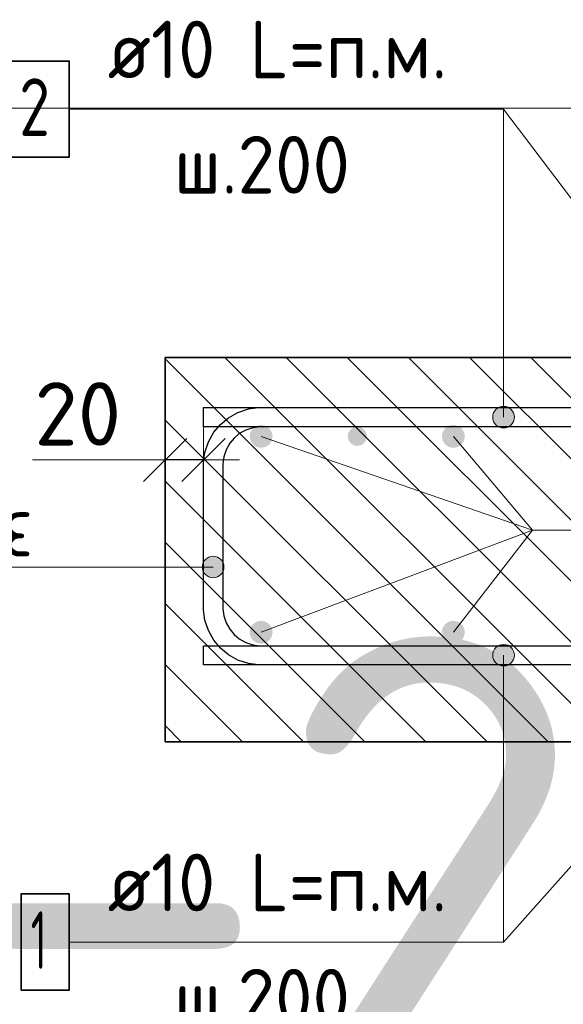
# Model space of a CAD drawing. Header units: metres. Extents: x -38 to 98, y -15 to 21.
# Tile 102 of 147: x 72.092 to 72.375, y 7.205 to 7.718. Entities that reach past the tile are written whole.
import ezdxf

# ---------------------------------------------------------------- set-up
doc = ezdxf.new("R2010")
doc.units = ezdxf.units.M
doc.header["$PDMODE"] = 65
for name, color, linetype, lineweight in [('XR$3$Арм. стержнями верхней зоны', 180, 'Continuous', 35), ('XR$3$Арм. стержнями нижней зоны', 180, 'Continuous', 35), ('XR$3$Арм.стержн. Арматура края', 96, 'Continuous', 35), ('XR$3$Арм.стержн. Доп. арматура', 180, 'Continuous', 35), ('XR$3$Размерная линия_ общее', 7, 'Continuous', 13), ('XR$4$Текст_ примечание', 7, 'Continuous', 13), ('XR$5$Арм. стержнями верхней зоны', 180, 'Continuous', 35), ('XR$5$Арм. стержнями нижней зоны', 180, 'Continuous', 35), ('XR$5$Арм.стержн. Арматура края', 96, 'Continuous', 35), ('XR$5$Арм.стержн. Доп. арматура', 180, 'Continuous', 35), ('XR$5$Размерная линия_ общее', 7, 'Continuous', 13)]:
    doc.layers.add(name, color=color, linetype=linetype, lineweight=lineweight)
doc.styles.add('ISOCPEUR', font='txt')
doc.dimstyles.new('DIMSTYLE_11', dxfattribs={"dimtxt": 0.033, "dimasz": 0.0375, "dimexe": 0, "dimexo": 0, "dimgap": 0.0165, "dimtad": 2, "dimdec": 0, "dimlfac": 1000, "dimrnd": 1, "dimzin": 12, "dimdsep": 46, "dimtxsty": 'ISOCPEUR', "dimblk1": 'ALL_ML_STRICH', "dimblk2": 'ALL_ML_STRICH', "dimsah": 1, "dimcen": 0, "dimclrd": 7, "dimclre": 256, "dimclrt": 7, "dimadec": 0, "dimazin": 0, "dimtfac": 1, "dimtdec": 0, "dimtix": 1, "dimtmove": 2, "dimatfit": 3, "dimfxl": 0, "dimtvp": 1.2, "dimtzin": 0, "dimlwd": 0, "dimlwe": -3, "dimarcsym": 0})
pattern_1 = [(135, (0, 0), (-0.031819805, -0.031819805), [0.4, -0.05, 0, -0.05]), (135, (-0.01591, -0.01591), (-0.031819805, -0.031819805), [0.8, -0.1, 0.1, -0.1])]

# ---------------------------------------------------------------- blocks, each defined once
blk = doc.blocks.new('ALL_ML_STRICH')
at = {"color": 0, "linetype": 'ByBlock', "lineweight": -2}
for p, q in [((0, -0.5), (0, 0.5)), ((-0.3, -0.3), (0.3, 0.3)), ((-1, 0), (0.5, 0))]:
    blk.add_line(p, q, dxfattribs=at)
blk = doc.blocks.new('*D139')
at = {"layer": 'DEFPOINTS', "color": 7, "linetype": 'Continuous', "lineweight": 13, "transparency": 33554687}
for p in [(72.1875, 7.48857), (72.1875, 7.45358), (72.1675, 7.44858)]:
    blk.add_point(p, dxfattribs=at)
at = {"layer": 'XR$3$Размерная линия_ общее', "color": 253, "linetype": 'Continuous', "lineweight": -2, "true_color": 0xa0a0a0, "transparency": 33554687}
for p, q in [((72.1675, 7.46858), (72.1675, 7.48857)), ((72.1875, 7.47358), (72.1875, 7.48857))]:
    blk.add_line(p, q, dxfattribs=at)
at = {"layer": 'XR$3$Размерная линия_ общее', "color": 7, "linetype": 'Continuous', "lineweight": -2, "transparency": 33554687}
blk.add_line((72.1875, 7.48857), (72.1675, 7.48857), dxfattribs=at)
at = {"layer": 'XR$3$Размерная линия_ общее', "color": 7, "linetype": 'Continuous', "lineweight": 13, "transparency": 33554687, "xscale": 0.0375, "yscale": 0.0375, "zscale": 0.0375}
for p, rotation in [((72.1675, 7.48857), 180), ((72.1875, 7.48857), 360)]:
    blk.add_blockref('ALL_ML_STRICH', p, dxfattribs=dict(at, rotation=rotation))
at = {"layer": 'XR$3$Размерная линия_ общее', "color": 7, "linetype": 'Continuous', "lineweight": 13, "transparency": 33554687, "insert": (72.12208, 7.51257), "char_height": 0.033, "width": 0.066, "attachment_point": 5, "style": 'ISOCPEUR'}
blk.add_mtext('\\A1;{20}', dxfattribs=at)
at = {"layer": 'XR$3$Размерная линия_ общее', "color": 7, "linetype": 'Continuous', "lineweight": 13, "transparency": 33554687, "insert": (72.09879, 7.43451), "char_height": 0.027, "width": 0.00135, "attachment_point": 1, "rotation": 180, "line_spacing_factor": 0.60241, "style": 'ISOCPEUR'}
blk.add_mtext('з.с.', dxfattribs=at)
blk = doc.blocks.new('*D778')
at = {"layer": 'DEFPOINTS', "color": 7, "linetype": 'Continuous', "lineweight": 13, "transparency": 33554687}
for p in [(72.1875, 7.48857), (72.1875, 7.45358), (72.1675, 7.44858)]:
    blk.add_point(p, dxfattribs=at)
at = {"layer": 'XR$5$Размерная линия_ общее', "color": 253, "linetype": 'Continuous', "lineweight": -2, "true_color": 0xa0a0a0, "transparency": 33554687}
for p, q in [((72.1675, 7.46858), (72.1675, 7.48857)), ((72.1875, 7.47358), (72.1875, 7.48857))]:
    blk.add_line(p, q, dxfattribs=at)
at = {"layer": 'XR$5$Размерная линия_ общее', "color": 7, "linetype": 'Continuous', "lineweight": -2, "transparency": 33554687}
blk.add_line((72.1875, 7.48857), (72.1675, 7.48857), dxfattribs=at)
at = {"layer": 'XR$5$Размерная линия_ общее', "color": 7, "linetype": 'Continuous', "lineweight": 13, "transparency": 33554687, "xscale": 0.0375, "yscale": 0.0375, "zscale": 0.0375}
for p, rotation in [((72.1675, 7.48857), 180), ((72.1875, 7.48857), 360)]:
    blk.add_blockref('ALL_ML_STRICH', p, dxfattribs=dict(at, rotation=rotation))
at = {"layer": 'XR$5$Размерная линия_ общее', "color": 7, "linetype": 'Continuous', "lineweight": 13, "transparency": 33554687, "insert": (72.12208, 7.51257), "char_height": 0.033, "width": 0.066, "attachment_point": 5, "style": 'ISOCPEUR'}
blk.add_mtext('\\A1;{20}', dxfattribs=at)
at = {"layer": 'XR$5$Размерная линия_ общее', "color": 7, "linetype": 'Continuous', "lineweight": 13, "transparency": 33554687, "insert": (72.09879, 7.43451), "char_height": 0.027, "width": 0.00135, "attachment_point": 1, "rotation": 180, "line_spacing_factor": 0.60241, "style": 'ISOCPEUR'}
blk.add_mtext('з.с.', dxfattribs=at)

msp = doc.modelspace()

# ---------------------------------------------------------------- hatches: boundary and pattern name
at = {"linetype": 'Continuous', "lineweight": 13, "transparency": 33554687}
h = msp.add_hatch(dxfattribs=at)
h.set_pattern_fill('__________540', scale=0.015, style=0, pattern_type=2)
h.set_pattern_definition(pattern_1)
h.paths.add_polyline_path([(72.1675, 7.54188), (72.1675, 7.34188), (72.75595, 7.34188), (72.75595, 7.54188)], flags=0)
h = msp.add_hatch(dxfattribs=at)
h.set_pattern_fill('__________540', scale=0.015, style=0, pattern_type=2)
h.set_pattern_definition(pattern_1)
h.paths.add_polyline_path([(72.1675, 7.54188), (72.1675, 7.34188), (72.75595, 7.34188), (72.75595, 7.54188)], flags=0)
at = {"layer": 'XR$3$Арм. стержнями верхней зоны', "linetype": 'Continuous', "lineweight": 13, "transparency": 33554687}
for points in [[(72.34078, 7.51571), (72.34641, 7.51571), (72.3436, 7.5165)], [(72.34843, 7.51369), (72.33876, 7.51369), (72.33797, 7.51088)], [(72.34843, 7.51369), (72.33797, 7.51088), (72.34922, 7.51088)], [(72.34641, 7.51571), (72.34078, 7.51571), (72.33876, 7.51369)], [(72.34641, 7.51571), (72.33876, 7.51369), (72.34843, 7.51369)], [(72.34922, 7.51088), (72.33797, 7.51088), (72.33876, 7.50806)], [(72.34922, 7.51088), (72.33876, 7.50806), (72.34843, 7.50806)], [(72.34843, 7.50806), (72.33876, 7.50806), (72.34078, 7.50604)], [(72.34843, 7.50806), (72.34078, 7.50604), (72.34641, 7.50604)], [(72.34641, 7.50604), (72.34078, 7.50604), (72.3436, 7.50525)]]:
    msp.add_hatch(color=7, dxfattribs=at).paths.add_polyline_path(points)
at = {"layer": 'XR$3$Арм. стержнями верхней зоны', "linetype": 'Continuous', "lineweight": 50, "transparency": 33554687}
msp.add_hatch(color=4, dxfattribs=at).paths.add_polyline_path([(72.27251, 7.50088), (72.27212, 7.50279), (72.27104, 7.50441), (72.26942, 7.5055), (72.26751, 7.50588), (72.26559, 7.5055), (72.26397, 7.50441), (72.26289, 7.50279), (72.26251, 7.50088), (72.26289, 7.49896), (72.26397, 7.49734), (72.26559, 7.49626), (72.26751, 7.49588), (72.26942, 7.49626), (72.27104, 7.49734), (72.27212, 7.49896)])
at = {"layer": 'XR$3$Арм. стержнями нижней зоны', "linetype": 'Continuous', "lineweight": 13, "transparency": 33554687}
for points in [[(72.33797, 7.38688), (72.34922, 7.38688), (72.34843, 7.38969)], [(72.33797, 7.38688), (72.34843, 7.38969), (72.33876, 7.38969)], [(72.33876, 7.38969), (72.34843, 7.38969), (72.34641, 7.39171)], [(72.33876, 7.38969), (72.34641, 7.39171), (72.34078, 7.39171)], [(72.34078, 7.39171), (72.34641, 7.39171), (72.3436, 7.3925)], [(72.33876, 7.38406), (72.34922, 7.38688), (72.33797, 7.38688)], [(72.33876, 7.38406), (72.34843, 7.38406), (72.34922, 7.38688)], [(72.34078, 7.38204), (72.34843, 7.38406), (72.33876, 7.38406)], [(72.34078, 7.38204), (72.34641, 7.38204), (72.34843, 7.38406)], [(72.34641, 7.38204), (72.34078, 7.38204), (72.3436, 7.38125)]]:
    msp.add_hatch(color=7, dxfattribs=at).paths.add_polyline_path(points)
at = {"layer": 'XR$3$Арм. стержнями нижней зоны', "linetype": 'Continuous', "lineweight": 50, "transparency": 33554687}
msp.add_hatch(color=4, dxfattribs=at).paths.add_polyline_path([(72.27251, 7.37688), (72.27212, 7.37879), (72.27104, 7.38041), (72.26942, 7.3815), (72.26751, 7.38188), (72.26559, 7.3815), (72.26397, 7.38041), (72.26289, 7.37879), (72.26251, 7.37688), (72.26289, 7.37496), (72.26397, 7.37334), (72.26559, 7.37226), (72.26751, 7.37188), (72.26942, 7.37226), (72.27104, 7.37334), (72.27212, 7.37496)])
at = {"layer": 'XR$3$Арм.стержн. Арматура края', "linetype": 'Continuous', "lineweight": 13, "transparency": 33554687}
for points in [[(72.18767, 7.43003), (72.18767, 7.43565), (72.18688, 7.43284)], [(72.18767, 7.43565), (72.18969, 7.428), (72.18969, 7.43768)], [(72.18767, 7.43565), (72.18767, 7.43003), (72.18969, 7.428)], [(72.18969, 7.43768), (72.1925, 7.42722), (72.1925, 7.43847)], [(72.18969, 7.43768), (72.18969, 7.428), (72.1925, 7.42722)], [(72.1925, 7.43847), (72.1925, 7.42722), (72.19532, 7.428)], [(72.1925, 7.43847), (72.19532, 7.428), (72.19532, 7.43768)], [(72.19532, 7.43768), (72.19532, 7.428), (72.19734, 7.43003)], [(72.19532, 7.43768), (72.19734, 7.43003), (72.19734, 7.43565)], [(72.19734, 7.43565), (72.19734, 7.43003), (72.19813, 7.43284)]]:
    msp.add_hatch(color=7, dxfattribs=at).paths.add_polyline_path(points)
at = {"layer": 'XR$3$Арм.стержн. Доп. арматура', "linetype": 'Continuous', "lineweight": 50, "transparency": 33554687}
for points in [[(72.22346, 7.50088), (72.223, 7.50317), (72.2217, 7.50512), (72.21976, 7.50642), (72.21746, 7.50688), (72.21516, 7.50642), (72.21322, 7.50512), (72.21192, 7.50317), (72.21146, 7.50088), (72.21192, 7.49858), (72.21322, 7.49663), (72.21516, 7.49533), (72.21746, 7.49488), (72.21976, 7.49533), (72.2217, 7.49663), (72.223, 7.49858)], [(72.32346, 7.50088), (72.323, 7.50317), (72.3217, 7.50512), (72.31976, 7.50642), (72.31746, 7.50688), (72.31516, 7.50642), (72.31322, 7.50512), (72.31192, 7.50317), (72.31146, 7.50088), (72.31192, 7.49858), (72.31322, 7.49663), (72.31516, 7.49533), (72.31746, 7.49488), (72.31976, 7.49533), (72.3217, 7.49663), (72.323, 7.49858)], [(72.22346, 7.39888), (72.223, 7.40117), (72.2217, 7.40312), (72.21976, 7.40442), (72.21746, 7.40488), (72.21516, 7.40442), (72.21322, 7.40312), (72.21192, 7.40117), (72.21146, 7.39888), (72.21192, 7.39658), (72.21322, 7.39463), (72.21516, 7.39333), (72.21746, 7.39288), (72.21976, 7.39333), (72.2217, 7.39463), (72.223, 7.39658)], [(72.32346, 7.39888), (72.323, 7.40117), (72.3217, 7.40312), (72.31976, 7.40442), (72.31746, 7.40488), (72.31516, 7.40442), (72.31322, 7.40312), (72.31192, 7.40117), (72.31146, 7.39888), (72.31192, 7.39658), (72.31322, 7.39463), (72.31516, 7.39333), (72.31746, 7.39288), (72.31976, 7.39333), (72.3217, 7.39463), (72.323, 7.39658)]]:
    msp.add_hatch(color=34, dxfattribs=at).paths.add_polyline_path(points)
at = {"layer": 'XR$5$Арм. стержнями верхней зоны', "linetype": 'Continuous', "lineweight": 13, "transparency": 33554687}
for points in [[(72.34078, 7.51571), (72.34641, 7.51571), (72.3436, 7.5165)], [(72.34843, 7.51369), (72.33876, 7.51369), (72.33797, 7.51088)], [(72.34843, 7.51369), (72.33797, 7.51088), (72.34922, 7.51088)], [(72.34641, 7.51571), (72.34078, 7.51571), (72.33876, 7.51369)], [(72.34641, 7.51571), (72.33876, 7.51369), (72.34843, 7.51369)], [(72.34922, 7.51088), (72.33797, 7.51088), (72.33876, 7.50806)], [(72.34922, 7.51088), (72.33876, 7.50806), (72.34843, 7.50806)], [(72.34843, 7.50806), (72.33876, 7.50806), (72.34078, 7.50604)], [(72.34843, 7.50806), (72.34078, 7.50604), (72.34641, 7.50604)], [(72.34641, 7.50604), (72.34078, 7.50604), (72.3436, 7.50525)]]:
    msp.add_hatch(color=7, dxfattribs=at).paths.add_polyline_path(points)
at = {"layer": 'XR$5$Арм. стержнями верхней зоны', "linetype": 'Continuous', "lineweight": 50, "transparency": 33554687}
msp.add_hatch(color=4, dxfattribs=at).paths.add_polyline_path([(72.27251, 7.50088), (72.27212, 7.50279), (72.27104, 7.50441), (72.26942, 7.5055), (72.26751, 7.50588), (72.26559, 7.5055), (72.26397, 7.50441), (72.26289, 7.50279), (72.26251, 7.50088), (72.26289, 7.49896), (72.26397, 7.49734), (72.26559, 7.49626), (72.26751, 7.49588), (72.26942, 7.49626), (72.27104, 7.49734), (72.27212, 7.49896)])
at = {"layer": 'XR$5$Арм. стержнями нижней зоны', "linetype": 'Continuous', "lineweight": 13, "transparency": 33554687}
for points in [[(72.33797, 7.38688), (72.34922, 7.38688), (72.34843, 7.38969)], [(72.33797, 7.38688), (72.34843, 7.38969), (72.33876, 7.38969)], [(72.33876, 7.38969), (72.34843, 7.38969), (72.34641, 7.39171)], [(72.33876, 7.38969), (72.34641, 7.39171), (72.34078, 7.39171)], [(72.34078, 7.39171), (72.34641, 7.39171), (72.3436, 7.3925)], [(72.33876, 7.38406), (72.34922, 7.38688), (72.33797, 7.38688)], [(72.33876, 7.38406), (72.34843, 7.38406), (72.34922, 7.38688)], [(72.34078, 7.38204), (72.34843, 7.38406), (72.33876, 7.38406)], [(72.34078, 7.38204), (72.34641, 7.38204), (72.34843, 7.38406)], [(72.34641, 7.38204), (72.34078, 7.38204), (72.3436, 7.38125)]]:
    msp.add_hatch(color=7, dxfattribs=at).paths.add_polyline_path(points)
at = {"layer": 'XR$5$Арм. стержнями нижней зоны', "linetype": 'Continuous', "lineweight": 50, "transparency": 33554687}
msp.add_hatch(color=4, dxfattribs=at).paths.add_polyline_path([(72.27251, 7.37688), (72.27212, 7.37879), (72.27104, 7.38041), (72.26942, 7.3815), (72.26751, 7.38188), (72.26559, 7.3815), (72.26397, 7.38041), (72.26289, 7.37879), (72.26251, 7.37688), (72.26289, 7.37496), (72.26397, 7.37334), (72.26559, 7.37226), (72.26751, 7.37188), (72.26942, 7.37226), (72.27104, 7.37334), (72.27212, 7.37496)])
at = {"layer": 'XR$5$Арм.стержн. Арматура края', "linetype": 'Continuous', "lineweight": 13, "transparency": 33554687}
for points in [[(72.18767, 7.43003), (72.18767, 7.43565), (72.18688, 7.43284)], [(72.18767, 7.43565), (72.18969, 7.428), (72.18969, 7.43768)], [(72.18767, 7.43565), (72.18767, 7.43003), (72.18969, 7.428)], [(72.18969, 7.43768), (72.1925, 7.42722), (72.1925, 7.43847)], [(72.18969, 7.43768), (72.18969, 7.428), (72.1925, 7.42722)], [(72.1925, 7.43847), (72.1925, 7.42722), (72.19532, 7.428)], [(72.1925, 7.43847), (72.19532, 7.428), (72.19532, 7.43768)], [(72.19532, 7.43768), (72.19532, 7.428), (72.19734, 7.43003)], [(72.19532, 7.43768), (72.19734, 7.43003), (72.19734, 7.43565)], [(72.19734, 7.43565), (72.19734, 7.43003), (72.19813, 7.43284)]]:
    msp.add_hatch(color=7, dxfattribs=at).paths.add_polyline_path(points)
at = {"layer": 'XR$5$Арм.стержн. Доп. арматура', "linetype": 'Continuous', "lineweight": 50, "transparency": 33554687}
for points in [[(72.22346, 7.50088), (72.223, 7.50317), (72.2217, 7.50512), (72.21976, 7.50642), (72.21746, 7.50688), (72.21516, 7.50642), (72.21322, 7.50512), (72.21192, 7.50317), (72.21146, 7.50088), (72.21192, 7.49858), (72.21322, 7.49663), (72.21516, 7.49533), (72.21746, 7.49488), (72.21976, 7.49533), (72.2217, 7.49663), (72.223, 7.49858)], [(72.32346, 7.50088), (72.323, 7.50317), (72.3217, 7.50512), (72.31976, 7.50642), (72.31746, 7.50688), (72.31516, 7.50642), (72.31322, 7.50512), (72.31192, 7.50317), (72.31146, 7.50088), (72.31192, 7.49858), (72.31322, 7.49663), (72.31516, 7.49533), (72.31746, 7.49488), (72.31976, 7.49533), (72.3217, 7.49663), (72.323, 7.49858)], [(72.22346, 7.39888), (72.223, 7.40117), (72.2217, 7.40312), (72.21976, 7.40442), (72.21746, 7.40488), (72.21516, 7.40442), (72.21322, 7.40312), (72.21192, 7.40117), (72.21146, 7.39888), (72.21192, 7.39658), (72.21322, 7.39463), (72.21516, 7.39333), (72.21746, 7.39288), (72.21976, 7.39333), (72.2217, 7.39463), (72.223, 7.39658)], [(72.32346, 7.39888), (72.323, 7.40117), (72.3217, 7.40312), (72.31976, 7.40442), (72.31746, 7.40488), (72.31516, 7.40442), (72.31322, 7.40312), (72.31192, 7.40117), (72.31146, 7.39888), (72.31192, 7.39658), (72.31322, 7.39463), (72.31516, 7.39333), (72.31746, 7.39288), (72.31976, 7.39333), (72.3217, 7.39463), (72.323, 7.39658)]]:
    msp.add_hatch(color=34, dxfattribs=at).paths.add_polyline_path(points)

# ---------------------------------------------------------------- linework, layer by layer
at = {"color": 7, "linetype": 'Continuous', "lineweight": 13, "transparency": 33554687}
for p, q in [((72.46751, 7.50688), (72.3436, 7.6713)), ((72.46751, 7.50688), (72.3436, 7.6713)), ((72.1675, 7.48857), (72.0985, 7.48857)), ((72.1675, 7.48857), (72.0985, 7.48857)), ((72.46751, 7.37688), (72.3436, 7.23758)), ((72.46751, 7.37688), (72.3436, 7.23758))]:
    msp.add_line(p, q, dxfattribs=at)
at = {"color": 7, "linetype": 'Continuous', "lineweight": 35, "transparency": 33554687}
for p, q in [((72.1675, 7.54188), (72.1675, 7.34188)), ((72.75595, 7.54188), (72.1675, 7.54188)), ((72.1675, 7.54188), (72.1675, 7.34188)), ((72.75595, 7.54188), (72.1675, 7.54188)), ((72.1675, 7.34188), (72.75595, 7.34188)), ((72.1675, 7.34188), (72.75595, 7.34188))]:
    msp.add_line(p, q, dxfattribs=at)
at = {"layer": 'XR$3$Арм. стержнями верхней зоны', "color": 7, "linetype": 'Continuous', "lineweight": 13, "transparency": 33554687}
for p, q in [((72.1176, 7.6713), (72.3436, 7.6713)), ((72.3436, 7.6713), (72.3436, 7.51088)), ((72.3436, 7.5165), (72.3436, 7.5165)), ((72.33797, 7.51088), (72.33797, 7.51088)), ((72.34922, 7.51088), (72.34922, 7.51088)), ((72.3436, 7.50525), (72.3436, 7.50525))]:
    msp.add_line(p, q, dxfattribs=at)
at = {"layer": 'XR$3$Арм. стержнями верхней зоны', "color": 7, "linetype": 'Continuous', "lineweight": 35, "transparency": 33554687}
msp.add_lwpolyline([(72.0866, 7.6463), (72.1176, 7.6463), (72.1176, 7.6963), (72.0866, 7.6963), (72.0866, 7.6463)], dxfattribs=at)
at = {"layer": 'XR$3$Арм. стержнями верхней зоны', "color": 4, "linetype": 'Continuous', "lineweight": 25, "transparency": 33554687}
msp.add_lwpolyline([(72.76095, 7.50588), (72.1875, 7.50588), (72.1875, 7.51588), (72.76095, 7.51588), (72.76095, 7.50588)], dxfattribs=at)
at = {"layer": 'XR$3$Арм. стержнями верхней зоны', "color": 7, "linetype": 'Continuous', "lineweight": 13, "transparency": 33554687}
msp.add_circle((72.3436, 7.51088), 0.00563, dxfattribs=at)
at = {"layer": 'XR$3$Арм. стержнями нижней зоны', "color": 7, "linetype": 'Continuous', "lineweight": 13, "transparency": 33554687}
for p, q in [((72.3436, 7.3925), (72.3436, 7.3925)), ((72.33797, 7.38688), (72.33797, 7.38688)), ((72.3436, 7.23758), (72.3436, 7.38688)), ((72.34922, 7.38688), (72.34922, 7.38688)), ((72.3436, 7.38125), (72.3436, 7.38125)), ((72.1176, 7.23758), (72.3436, 7.23758))]:
    msp.add_line(p, q, dxfattribs=at)
at = {"layer": 'XR$3$Арм. стержнями нижней зоны', "color": 4, "linetype": 'Continuous', "lineweight": 25, "transparency": 33554687}
msp.add_lwpolyline([(72.76095, 7.38188), (72.1875, 7.38188), (72.1875, 7.39188), (72.76095, 7.39188), (72.76095, 7.38188)], dxfattribs=at)
at = {"layer": 'XR$3$Арм. стержнями нижней зоны', "color": 7, "linetype": 'Continuous', "lineweight": 35, "transparency": 33554687}
msp.add_lwpolyline([(72.0926, 7.21258), (72.1176, 7.21258), (72.1176, 7.26258), (72.0926, 7.26258), (72.0926, 7.21258)], dxfattribs=at)
at = {"layer": 'XR$3$Арм. стержнями нижней зоны', "color": 7, "linetype": 'Continuous', "lineweight": 13, "transparency": 33554687}
msp.add_circle((72.3436, 7.38688), 0.00563, dxfattribs=at)
at = {"layer": 'XR$3$Арм.стержн. Арматура края', "color": 7, "linetype": 'Continuous', "lineweight": 13, "transparency": 33554687}
for p, q in [((72.1925, 7.43847), (72.1925, 7.43847)), ((72.08746, 7.43284), (72.1925, 7.43284)), ((72.18688, 7.43284), (72.18688, 7.43284)), ((72.19813, 7.43284), (72.19813, 7.43284)), ((72.1925, 7.42722), (72.1925, 7.42722))]:
    msp.add_line(p, q, dxfattribs=at)
at = {"layer": 'XR$3$Арм.стержн. Арматура края', "color": 4, "linetype": 'Continuous', "lineweight": 25, "transparency": 33554687}
for points in [[(72.6875, 7.38188), (72.21607, 7.38188), (72.21085, 7.3826), (72.20541, 7.3844), (72.20041, 7.3872), (72.19628, 7.39065), (72.19283, 7.39478), (72.19002, 7.39979), (72.18823, 7.40523), (72.1875, 7.41044), (72.1875, 7.48731), (72.18823, 7.49253), (72.19002, 7.49797), (72.19283, 7.50298), (72.19628, 7.5071), (72.20041, 7.51055), (72.20541, 7.51336), (72.21085, 7.51515), (72.21607, 7.51588), (72.6875, 7.51588)], [(72.6875, 7.50588), (72.21676, 7.50588), (72.21313, 7.50537), (72.20946, 7.50416), (72.2061, 7.50228), (72.20338, 7.50001), (72.2011, 7.49728), (72.19922, 7.49392), (72.19801, 7.49026), (72.1975, 7.48662), (72.1975, 7.41113), (72.19801, 7.4075), (72.19922, 7.40383), (72.2011, 7.40048), (72.20338, 7.39775), (72.2061, 7.39547), (72.20946, 7.39359), (72.21313, 7.39238), (72.21676, 7.39188), (72.6875, 7.39188)]]:
    msp.add_lwpolyline(points, dxfattribs=at)
at = {"layer": 'XR$3$Арм.стержн. Арматура края', "color": 7, "linetype": 'Continuous', "lineweight": 13, "transparency": 33554687}
msp.add_circle((72.1925, 7.43284), 0.00563, dxfattribs=at)
at = {"layer": 'XR$3$Арм.стержн. Доп. арматура', "color": 7, "linetype": 'Continuous', "lineweight": 13, "transparency": 33554687}
for q in [(72.21746, 7.50088), (72.31746, 7.50088), (72.21746, 7.39888), (72.31746, 7.39888), (72.58472, 7.45204)]:
    msp.add_line((72.35872, 7.45204), q, dxfattribs=at)
at = {"layer": 'XR$4$Текст_ примечание', "color": 7, "linetype": 'Continuous', "lineweight": 13, "transparency": 33554687}
msp.add_line((86.41979, 7.67171), (67.91979, 7.67171), dxfattribs=at)
at = {"layer": 'XR$5$Арм. стержнями верхней зоны', "color": 7, "linetype": 'Continuous', "lineweight": 13, "transparency": 33554687}
for p, q in [((72.1176, 7.6713), (72.3436, 7.6713)), ((72.3436, 7.6713), (72.3436, 7.51088)), ((72.3436, 7.5165), (72.3436, 7.5165)), ((72.33797, 7.51088), (72.33797, 7.51088)), ((72.34922, 7.51088), (72.34922, 7.51088)), ((72.3436, 7.50525), (72.3436, 7.50525))]:
    msp.add_line(p, q, dxfattribs=at)
at = {"layer": 'XR$5$Арм. стержнями верхней зоны', "color": 7, "linetype": 'Continuous', "lineweight": 35, "transparency": 33554687}
msp.add_lwpolyline([(72.0866, 7.6463), (72.1176, 7.6463), (72.1176, 7.6963), (72.0866, 7.6963), (72.0866, 7.6463)], dxfattribs=at)
at = {"layer": 'XR$5$Арм. стержнями верхней зоны', "color": 4, "linetype": 'Continuous', "lineweight": 25, "transparency": 33554687}
msp.add_lwpolyline([(72.76095, 7.50588), (72.1875, 7.50588), (72.1875, 7.51588), (72.76095, 7.51588), (72.76095, 7.50588)], dxfattribs=at)
at = {"layer": 'XR$5$Арм. стержнями верхней зоны', "color": 7, "linetype": 'Continuous', "lineweight": 13, "transparency": 33554687}
msp.add_circle((72.3436, 7.51088), 0.00563, dxfattribs=at)
at = {"layer": 'XR$5$Арм. стержнями нижней зоны', "color": 7, "linetype": 'Continuous', "lineweight": 13, "transparency": 33554687}
for p, q in [((72.3436, 7.3925), (72.3436, 7.3925)), ((72.33797, 7.38688), (72.33797, 7.38688)), ((72.3436, 7.23758), (72.3436, 7.38688)), ((72.34922, 7.38688), (72.34922, 7.38688)), ((72.3436, 7.38125), (72.3436, 7.38125)), ((72.1176, 7.23758), (72.3436, 7.23758))]:
    msp.add_line(p, q, dxfattribs=at)
at = {"layer": 'XR$5$Арм. стержнями нижней зоны', "color": 4, "linetype": 'Continuous', "lineweight": 25, "transparency": 33554687}
msp.add_lwpolyline([(72.76095, 7.38188), (72.1875, 7.38188), (72.1875, 7.39188), (72.76095, 7.39188), (72.76095, 7.38188)], dxfattribs=at)
at = {"layer": 'XR$5$Арм. стержнями нижней зоны', "color": 7, "linetype": 'Continuous', "lineweight": 35, "transparency": 33554687}
msp.add_lwpolyline([(72.0926, 7.21258), (72.1176, 7.21258), (72.1176, 7.26258), (72.0926, 7.26258), (72.0926, 7.21258)], dxfattribs=at)
at = {"layer": 'XR$5$Арм. стержнями нижней зоны', "color": 7, "linetype": 'Continuous', "lineweight": 13, "transparency": 33554687}
msp.add_circle((72.3436, 7.38688), 0.00563, dxfattribs=at)
at = {"layer": 'XR$5$Арм.стержн. Арматура края', "color": 7, "linetype": 'Continuous', "lineweight": 13, "transparency": 33554687}
for p, q in [((72.1925, 7.43847), (72.1925, 7.43847)), ((72.08746, 7.43284), (72.1925, 7.43284)), ((72.18688, 7.43284), (72.18688, 7.43284)), ((72.19813, 7.43284), (72.19813, 7.43284)), ((72.1925, 7.42722), (72.1925, 7.42722))]:
    msp.add_line(p, q, dxfattribs=at)
at = {"layer": 'XR$5$Арм.стержн. Арматура края', "color": 4, "linetype": 'Continuous', "lineweight": 25, "transparency": 33554687}
for points in [[(72.6875, 7.38188), (72.21607, 7.38188), (72.21085, 7.3826), (72.20541, 7.3844), (72.20041, 7.3872), (72.19628, 7.39065), (72.19283, 7.39478), (72.19002, 7.39979), (72.18823, 7.40523), (72.1875, 7.41044), (72.1875, 7.48731), (72.18823, 7.49253), (72.19002, 7.49797), (72.19283, 7.50298), (72.19628, 7.5071), (72.20041, 7.51055), (72.20541, 7.51336), (72.21085, 7.51515), (72.21607, 7.51588), (72.6875, 7.51588)], [(72.6875, 7.50588), (72.21676, 7.50588), (72.21313, 7.50537), (72.20946, 7.50416), (72.2061, 7.50228), (72.20338, 7.50001), (72.2011, 7.49728), (72.19922, 7.49392), (72.19801, 7.49026), (72.1975, 7.48662), (72.1975, 7.41113), (72.19801, 7.4075), (72.19922, 7.40383), (72.2011, 7.40048), (72.20338, 7.39775), (72.2061, 7.39547), (72.20946, 7.39359), (72.21313, 7.39238), (72.21676, 7.39188), (72.6875, 7.39188)]]:
    msp.add_lwpolyline(points, dxfattribs=at)
at = {"layer": 'XR$5$Арм.стержн. Арматура края', "color": 7, "linetype": 'Continuous', "lineweight": 13, "transparency": 33554687}
msp.add_circle((72.1925, 7.43284), 0.00563, dxfattribs=at)
at = {"layer": 'XR$5$Арм.стержн. Доп. арматура', "color": 7, "linetype": 'Continuous', "lineweight": 13, "transparency": 33554687}
for q in [(72.21746, 7.50088), (72.31746, 7.50088), (72.21746, 7.39888), (72.31746, 7.39888), (72.58472, 7.45204)]:
    msp.add_line((72.35872, 7.45204), q, dxfattribs=at)

# ---------------------------------------------------------------- texts
at = {"layer": 'XR$3$Арм. стержнями верхней зоны', "color": 7, "linetype": 'Continuous', "lineweight": 25, "transparency": 33554687, "char_height": 0.03, "attachment_point": 7, "style": 'ISOCPEUR'}
for s, insert, width in [('\\W0.94;ø10 L=п.м.', (72.1376, 7.6873), 0.1999831), ('\\W0.78;2', (72.0916, 7.6573), 0.0326407), ('\\W0.95;ш.200 ', (72.1721, 7.6273), 0.1311996)]:
    msp.add_mtext(s, dxfattribs=dict(at, insert=insert, width=width))
at = {"layer": 'XR$3$Арм. стержнями нижней зоны', "color": 7, "linetype": 'Continuous', "lineweight": 25, "transparency": 33554687, "char_height": 0.03, "attachment_point": 7, "style": 'ISOCPEUR'}
for s, insert, width in [('\\W0.94;ø10 L=п.м.', (72.1376, 7.25358), 0.1999831), ('\\W0.56;1', (72.0976, 7.22358), 0.0233333), ('\\W0.95;ш.200 ', (72.1721, 7.19358), 0.1311996)]:
    msp.add_mtext(s, dxfattribs=dict(at, insert=insert, width=width))
at = {"layer": 'XR$4$Текст_ примечание', "color": 7, "linetype": 'Continuous', "lineweight": 35, "transparency": 33554687, "insert": (70.35063, 7.14671), "char_height": 0.25, "width": 2.7437149, "attachment_point": 7, "style": 'ISOCPEUR'}
msp.add_mtext('\\W0.96;ГОСТ 34028-2016', dxfattribs=at)
at = {"layer": 'XR$5$Арм. стержнями верхней зоны', "color": 7, "linetype": 'Continuous', "lineweight": 25, "transparency": 33554687, "char_height": 0.03, "attachment_point": 7, "style": 'ISOCPEUR'}
for s, insert, width in [('\\W0.94;ø10 L=п.м.', (72.1376, 7.6873), 0.1999831), ('\\W0.78;2', (72.0916, 7.6573), 0.0326407), ('\\W0.95;ш.200 ', (72.1721, 7.6273), 0.1311996)]:
    msp.add_mtext(s, dxfattribs=dict(at, insert=insert, width=width))
at = {"layer": 'XR$5$Арм. стержнями нижней зоны', "color": 7, "linetype": 'Continuous', "lineweight": 25, "transparency": 33554687, "char_height": 0.03, "attachment_point": 7, "style": 'ISOCPEUR'}
for s, insert, width in [('\\W0.94;ø10 L=п.м.', (72.1376, 7.25358), 0.1999831), ('\\W0.56;1', (72.0976, 7.22358), 0.0233333), ('\\W0.95;ш.200 ', (72.1721, 7.19358), 0.1311996)]:
    msp.add_mtext(s, dxfattribs=dict(at, insert=insert, width=width))

# ---------------------------------------------------------------- dimensions: what is measured, and where the dimension line sits
at = {"layer": 'XR$3$Размерная линия_ общее', "color": 7, "linetype": 'Continuous', "lineweight": 13, "transparency": 33554687}
dim = msp.add_linear_dim(base=(72.1675, 7.48857), p1=(72.1875, 7.47358), p2=(72.1675, 7.46858), angle=180, text='<>\\Xз.с.', dimstyle='DIMSTYLE_11', override={"dimpost": '<>', "dimclrd": 7, "dimclre": 253, "dimclrt": 7, "dimlwd": 0, "dimlwe": 65533}, dxfattribs=at)
dim.commit()
dim.dimension.update_dxf_attribs({"geometry": '*D139', "text_midpoint": (72.12208, 7.51257), "dimtype": 160})
at = {"layer": 'XR$5$Размерная линия_ общее', "color": 7, "linetype": 'Continuous', "lineweight": 13, "transparency": 33554687}
dim = msp.add_linear_dim(base=(72.1675, 7.48857), p1=(72.1875, 7.47358), p2=(72.1675, 7.46858), angle=180, text='<>\\Xз.с.', dimstyle='DIMSTYLE_11', override={"dimpost": '<>', "dimclrd": 7, "dimclre": 253, "dimclrt": 7, "dimlwd": 0, "dimlwe": 65533}, dxfattribs=at)
dim.commit()
dim.dimension.update_dxf_attribs({"geometry": '*D778', "text_midpoint": (72.12208, 7.51257), "dimtype": 160})

doc.saveas('drawing.dxf')
